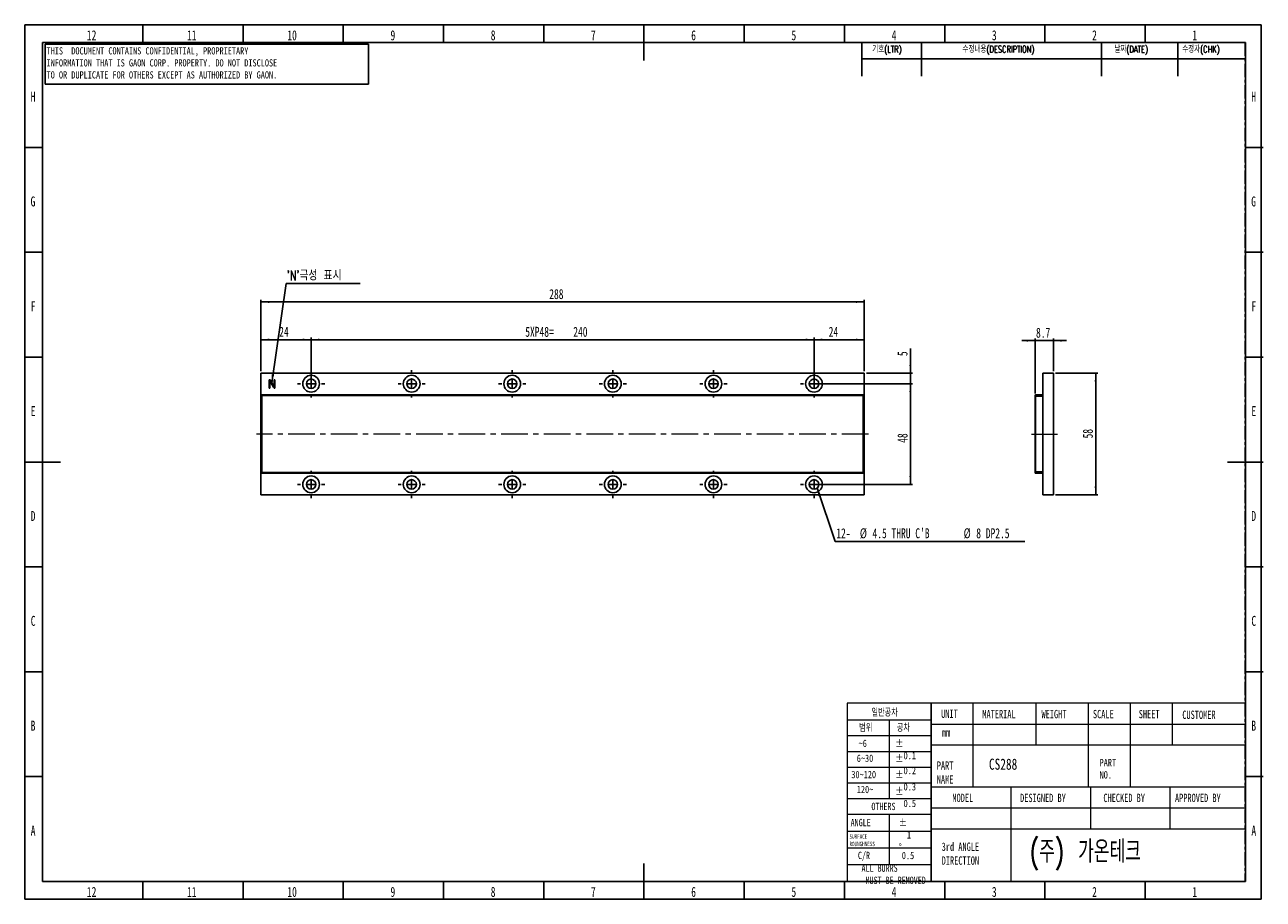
# Model space of a CAD drawing. Header units: millimetres. Extents: x 1 to 593, y 1 to 419.
import ezdxf

# ---------------------------------------------------------------- set-up
doc = ezdxf.new("R2010")
doc.units = ezdxf.units.MM
doc.linetypes.add('CENTER', pattern=[10.16, 6.35, -1.27, 1.27, -1.27])
doc.linetypes.add('CENTERX2', pattern=[20.32, 12.7, -2.54, 2.54, -2.54])
for name, color, linetype in [('CENTER_LINE', 1, 'CENTER'), ('DIM', 7, 'Continuous'), ('FORMAT', 7, 'Continuous')]:
    doc.layers.add(name, color=color, linetype=linetype)
doc.styles.add('SLDTEXTSTYLE0', font='TXT', dxfattribs={"width": 0.7})
doc.styles.add('SLDTEXTSTYLE1', font='TXT', dxfattribs={"width": 0.75})
doc.styles.add('SLDTEXTSTYLE2', font='TXT', dxfattribs={"width": 0.7, "bigfont": 'bigfont'})
doc.styles.add('SLDTEXTSTYLE3', font='TXT', dxfattribs={"width": 0.694444})
doc.dimstyles.new('SLDDIMSTYLE0', dxfattribs={"dimtxt": 5.45083, "dimasz": 4, "dimexe": 0, "dimexo": 0.0625, "dimgap": 1.362708, "dimtad": 1, "dimrnd": 1e-09, "dimzin": 12, "dimdsep": 46, "dimtxsty": 'SLDTEXTSTYLE0', "dimsah": 1, "dimcen": 0.09, "dimadec": 0, "dimazin": 3, "dimtfac": 1, "dimtofl": 0, "dimtmove": 0, "dimatfit": 3, "dimfxl": 0, "dimfrac": 2, "dimtolj": 1, "dimtzin": 12, "dimarcsym": 0})
doc.dimstyles.new('SLDDIMSTYLE1', dxfattribs={"dimtxt": 5.45083, "dimasz": 4, "dimexe": 0, "dimexo": 0.0625, "dimgap": 1.362708, "dimtad": 1, "dimrnd": 1e-09, "dimzin": 12, "dimdsep": 46, "dimtxsty": 'SLDTEXTSTYLE0', "dimsah": 1, "dimcen": 0.09, "dimadec": 0, "dimazin": 3, "dimtfac": 1, "dimtmove": 0, "dimatfit": 0, "dimfxl": 0, "dimfrac": 2, "dimtolj": 1, "dimtzin": 12, "dimarcsym": 0})
doc.dimstyles.new('SLDDIMSTYLE2', dxfattribs={"dimtxt": 0.18, "dimasz": 4, "dimexe": 0, "dimexo": 0.0625, "dimgap": 0, "dimtad": 0, "dimtih": 1, "dimtoh": 1, "dimdec": 0, "dimrnd": 1e-09, "dimzin": 0, "dimdsep": 46, "dimtxsty": 'Standard', "dimsah": 1, "dimcen": 0.09, "dimadec": 0, "dimazin": 0, "dimtfac": 4, "dimtdec": 0, "dimtofl": 0, "dimtmove": 0, "dimatfit": 3, "dimfxl": 0, "dimfrac": 2, "dimtolj": 1, "dimtzin": 0, "dimarcsym": 0})

# ---------------------------------------------------------------- blocks, each defined once
blk = doc.blocks.new('_D')
at = {"layer": 'DIM'}
for p, q in [((114.13, 253.33), (114.13, 269.33)), ((114.13, 268.33), (138.13, 268.33)), ((138.13, 248.33), (138.13, 269.33))]:
    blk.add_line(p, q, dxfattribs=at)
for points in [[(114.13, 268.33), (118.13, 267.83), (118.13, 268.83)], [(138.13, 268.33), (134.13, 268.83), (134.13, 267.83)]]:
    blk.add_solid(points, dxfattribs=at)
at = {"layer": 'DIM', "insert": (122.91, 274.47), "char_height": 4.762, "attachment_point": 1, "style": 'SLDTEXTSTYLE0'}
blk.add_mtext('24', dxfattribs=at)
blk = doc.blocks.new('_D_1')
at = {"layer": 'DIM'}
for p, q in [((114.13, 253.33), (114.13, 287.33)), ((114.13, 286.33), (402.13, 286.33)), ((402.13, 253.33), (402.13, 287.33))]:
    blk.add_line(p, q, dxfattribs=at)
for points in [[(114.13, 286.33), (118.13, 285.83), (118.13, 286.83)], [(402.13, 286.33), (398.13, 286.83), (398.13, 285.83)]]:
    blk.add_solid(points, dxfattribs=at)
at = {"layer": 'DIM', "insert": (251.78, 292.47), "char_height": 4.762, "attachment_point": 1, "style": 'SLDTEXTSTYLE0'}
blk.add_mtext('288', dxfattribs=at)
blk = doc.blocks.new('_D_2')
at = {"layer": 'DIM'}
for p, q in [((138.13, 248.33), (138.13, 269.33)), ((138.13, 268.33), (378.13, 268.33)), ((378.13, 248.33), (378.13, 269.33))]:
    blk.add_line(p, q, dxfattribs=at)
for points in [[(138.13, 268.33), (142.13, 267.83), (142.13, 268.83)], [(378.13, 268.33), (374.13, 268.83), (374.13, 267.83)]]:
    blk.add_solid(points, dxfattribs=at)
at = {"layer": 'DIM', "char_height": 4.762, "attachment_point": 1, "style": 'SLDTEXTSTYLE0'}
for s, insert in [('5XP48=', (240.33, 274.47)), ('240', (263.24, 274.47))]:
    blk.add_mtext(s, dxfattribs=dict(at, insert=insert))
blk = doc.blocks.new('_D_3')
at = {"layer": 'DIM'}
for p, q in [((378.13, 248.33), (378.13, 269.33)), ((378.13, 268.33), (402.13, 268.33)), ((402.13, 253.33), (402.13, 269.33))]:
    blk.add_line(p, q, dxfattribs=at)
for points in [[(378.13, 268.33), (382.13, 267.83), (382.13, 268.83)], [(402.13, 268.33), (398.13, 268.83), (398.13, 267.83)]]:
    blk.add_solid(points, dxfattribs=at)
at = {"layer": 'DIM', "insert": (385.12, 274.47), "char_height": 4.762, "attachment_point": 1, "style": 'SLDTEXTSTYLE0'}
blk.add_mtext('24', dxfattribs=at)
blk = doc.blocks.new('_D_4')
at = {"layer": 'DIM'}
for p, q in [((379.13, 247.33), (425.13, 247.33)), ((424.13, 247.33), (424.13, 199.33)), ((379.13, 199.33), (425.13, 199.33))]:
    blk.add_line(p, q, dxfattribs=at)
for points in [[(424.13, 247.33), (423.63, 243.33), (424.63, 243.33)], [(424.13, 199.33), (424.63, 203.33), (423.63, 203.33)]]:
    blk.add_solid(points, dxfattribs=at)
at = {"layer": 'DIM', "insert": (417.99, 219.14), "char_height": 4.762, "attachment_point": 1, "rotation": 90, "style": 'SLDTEXTSTYLE0'}
blk.add_mtext('48', dxfattribs=at)
blk = doc.blocks.new('_D_5')
at = {"layer": 'DIM'}
for p, q in [((424.13, 252.33), (424.13, 264.15)), ((403.13, 252.33), (425.13, 252.33)), ((424.13, 247.33), (424.13, 252.33)), ((379.13, 247.33), (425.13, 247.33)), ((424.13, 247.33), (424.13, 240.98))]:
    blk.add_line(p, q, dxfattribs=at)
for points in [[(424.13, 252.33), (424.63, 256.33), (423.63, 256.33)], [(424.13, 247.33), (423.63, 243.33), (424.63, 243.33)]]:
    blk.add_solid(points, dxfattribs=at)
at = {"layer": 'DIM', "insert": (417.99, 260.51), "char_height": 4.76, "attachment_point": 1, "rotation": 90, "style": 'SLDTEXTSTYLE0'}
blk.add_mtext('5', dxfattribs=at)
blk = doc.blocks.new('SW_NOTE_0')
at = {"layer": 'DIM', "color": 0}
blk.add_line((90.47, 0), (0, 0), dxfattribs=at)
at = {"layer": 'DIM', "color": 0, "attachment_point": 1, "style": 'SLDTEXTSTYLE0'}
for s, insert, char_height in [('12-', (0.49, 6.25), 4.762), ('%%c', (11.74, 6.25), 4.762), ("4.5 THRU C'B", (17.77, 6.25), 4.7625), ('%%c', (61.26, 6.25), 4.762), ('8 DP2.5', (67.29, 6.25), 4.762)]:
    blk.add_mtext(s, dxfattribs=dict(at, insert=insert, char_height=char_height))
blk = doc.blocks.new('SW_NOTE_0_1')
at = {"layer": 'DIM', "color": 0}
blk.add_line((35.43, 0), (0, 0), dxfattribs=at)
at = {"layer": 'DIM', "color": 0, "insert": (0.39, 6.18), "char_height": 4.762, "attachment_point": 1, "style": 'SLDTEXTSTYLE2'}
blk.add_mtext("'N'극성 표시", dxfattribs=at)
blk = doc.blocks.new('SW_CENTERMARKSYMBOL_0')
at = {"layer": 'DIM', "color": 0}
for p, q in [((-48, 5), (-48, 6.5)), ((0, 5), (0, 6.5)), ((48, 5), (48, 6.5)), ((96, 5), (96, 6.5)), ((144, 5), (144, 6.5)), ((192, 5), (192, 6.5)), ((-53, 0), (-54.5, 0)), ((-48, 0), (-50.5, 0)), ((-48, 0), (-48, 2.5)), ((-48, 0), (-48, -2.5)), ((-48, 0), (-45.5, 0)), ((-43, 0), (-41.5, 0)), ((-5, 0), (-6.5, 0)), ((0, 0), (-2.5, 0)), ((0, 0), (0, 2.5)), ((0, 0), (0, -2.5)), ((0, 0), (2.5, 0)), ((5, 0), (6.5, 0)), ((43, 0), (41.5, 0)), ((48, 0), (45.5, 0)), ((48, 0), (48, 2.5)), ((48, 0), (48, -2.5)), ((48, 0), (50.5, 0)), ((53, 0), (54.5, 0)), ((91, 0), (89.5, 0)), ((96, 0), (93.5, 0)), ((96, 0), (96, 2.5)), ((96, 0), (96, -2.5)), ((96, 0), (98.5, 0)), ((101, 0), (102.5, 0)), ((139, 0), (137.5, 0)), ((144, 0), (141.5, 0)), ((144, 0), (144, 2.5)), ((144, 0), (144, -2.5)), ((144, 0), (146.5, 0)), ((149, 0), (150.5, 0)), ((187, 0), (185.5, 0)), ((192, 0), (189.5, 0)), ((192, 0), (192, 2.5)), ((192, 0), (192, -2.5)), ((192, 0), (194.5, 0)), ((197, 0), (198.5, 0)), ((-48, -5), (-48, -6.5)), ((0, -5), (0, -6.5)), ((48, -5), (48, -6.5)), ((96, -5), (96, -6.5)), ((144, -5), (144, -6.5)), ((192, -5), (192, -6.5))]:
    blk.add_line(p, q, dxfattribs=at)
blk = doc.blocks.new('SW_CENTERMARKSYMBOL_1')
at = {"layer": 'DIM', "color": 0}
for p, q in [((-48, 5), (-48, 6.5)), ((0, 5), (0, 6.5)), ((48, 5), (48, 6.5)), ((96, 5), (96, 6.5)), ((144, 5), (144, 6.5)), ((192, 5), (192, 6.5)), ((-53, 0), (-54.5, 0)), ((-48, 0), (-50.5, 0)), ((-48, 0), (-48, 2.5)), ((-48, 0), (-48, -2.5)), ((-48, 0), (-45.5, 0)), ((-43, 0), (-41.5, 0)), ((-5, 0), (-6.5, 0)), ((0, 0), (-2.5, 0)), ((0, 0), (0, 2.5)), ((0, 0), (0, -2.5)), ((0, 0), (2.5, 0)), ((5, 0), (6.5, 0)), ((43, 0), (41.5, 0)), ((48, 0), (45.5, 0)), ((48, 0), (48, 2.5)), ((48, 0), (48, -2.5)), ((48, 0), (50.5, 0)), ((53, 0), (54.5, 0)), ((91, 0), (89.5, 0)), ((96, 0), (93.5, 0)), ((96, 0), (96, 2.5)), ((96, 0), (96, -2.5)), ((96, 0), (98.5, 0)), ((101, 0), (102.5, 0)), ((139, 0), (137.5, 0)), ((144, 0), (141.5, 0)), ((144, 0), (144, 2.5)), ((144, 0), (144, -2.5)), ((144, 0), (146.5, 0)), ((149, 0), (150.5, 0)), ((187, 0), (185.5, 0)), ((192, 0), (189.5, 0)), ((192, 0), (192, 2.5)), ((192, 0), (192, -2.5)), ((192, 0), (194.5, 0)), ((197, 0), (198.5, 0)), ((-48, -5), (-48, -6.5)), ((0, -5), (0, -6.5)), ((48, -5), (48, -6.5)), ((96, -5), (96, -6.5)), ((144, -5), (144, -6.5)), ((192, -5), (192, -6.5))]:
    blk.add_line(p, q, dxfattribs=at)
blk = doc.blocks.new('_D_6')
at = {"layer": 'DIM'}
for p, q in [((483.64, 267.89), (477.29, 267.89)), ((483.64, 242.73), (483.64, 268.89)), ((492.34, 267.89), (483.64, 267.89)), ((492.34, 253.33), (492.34, 268.89)), ((492.34, 267.89), (498.69, 267.89))]:
    blk.add_line(p, q, dxfattribs=at)
for points in [[(483.64, 267.89), (479.64, 268.39), (479.64, 267.39)], [(492.34, 267.89), (496.34, 267.39), (496.34, 268.39)]]:
    blk.add_solid(points, dxfattribs=at)
at = {"layer": 'DIM', "insert": (484.07, 274.03), "char_height": 4.762, "attachment_point": 1, "style": 'SLDTEXTSTYLE0'}
blk.add_mtext('8.7', dxfattribs=at)
blk = doc.blocks.new('_D_7')
at = {"layer": 'DIM'}
for p, q in [((493.34, 252.33), (513.55, 252.33)), ((512.55, 194.33), (512.55, 252.33)), ((493.34, 194.33), (513.55, 194.33))]:
    blk.add_line(p, q, dxfattribs=at)
for points in [[(512.55, 252.33), (512.05, 248.33), (513.05, 248.33)], [(512.55, 194.33), (513.05, 198.33), (512.05, 198.33)]]:
    blk.add_solid(points, dxfattribs=at)
at = {"layer": 'DIM', "insert": (506.41, 221.23), "char_height": 4.762, "attachment_point": 1, "rotation": 90, "style": 'SLDTEXTSTYLE0'}
blk.add_mtext('58', dxfattribs=at)

msp = doc.modelspace()

# ---------------------------------------------------------------- linework, layer by layer
at = {"color": 7, "linetype": 'Continuous', "lineweight": 25}
for p, q in [((57.833, 410), (57.833, 418.5)), ((105.667, 410), (105.667, 418.5)), ((153.5, 410), (153.5, 418.5)), ((201.333, 410), (201.333, 418.5)), ((249.167, 410), (249.167, 418.5)), ((297, 418.501), (297, 401.499)), ((344.833, 410), (344.833, 418.5)), ((392.667, 410), (392.667, 418.5)), ((440.5, 410), (440.5, 418.5)), ((488.333, 410), (488.333, 418.5)), ((536.167, 410), (536.167, 418.5)), ((10, 10), (10, 410)), ((10, 410), (584, 410)), ((584, 410), (584, 10)), ((10, 360), (1.5, 360)), ((584, 360), (592.5, 360)), ((10, 310), (1.5, 310)), ((584, 310), (592.5, 310)), ((10, 260), (1.5, 260)), ((584, 260), (592.5, 260)), ((114.127, 252.332), (114.127, 194.332)), ((402.127, 252.332), (114.127, 252.332)), ((118.121, 249.025), (118.121, 245.42)), ((118.467, 245.405), (118.467, 248.639)), ((118.467, 248.639), (120.195, 245.727)), ((118.714, 248.863), (118.531, 249.123)), ((120.492, 245.822), (118.714, 248.863)), ((120.492, 249.092), (120.492, 245.822)), ((120.837, 245.447), (120.837, 249.092)), ((402.127, 194.332), (402.127, 252.332)), ((487.344, 252.332), (492.344, 252.332)), ((487.344, 194.332), (487.344, 252.332)), ((492.344, 194.332), (492.344, 252.332)), ((120.195, 245.727), (120.49, 245.301)), ((401.627, 242.032), (114.627, 242.032)), ((114.627, 242.032), (114.627, 241.732)), ((401.627, 241.732), (114.627, 241.732)), ((114.627, 241.732), (114.627, 204.932)), ((401.627, 242.032), (401.627, 241.732)), ((401.627, 241.732), (401.627, 204.932)), ((483.844, 241.732), (483.644, 241.732)), ((483.644, 241.732), (483.644, 204.932)), ((483.844, 241.732), (483.844, 204.932)), ((483.844, 241.332), (487.344, 241.332)), ((483.944, 242.032), (483.944, 241.832)), ((487.044, 242.032), (483.944, 242.032)), ((487.044, 241.832), (483.944, 241.832)), ((487.044, 241.832), (487.044, 242.032)), ((1.499, 210), (18.501, 210)), ((592.501, 210), (575.499, 210)), ((401.627, 204.932), (114.627, 204.932)), ((114.627, 204.932), (114.627, 204.632)), ((401.627, 204.632), (114.627, 204.632)), ((401.627, 204.932), (401.627, 204.632)), ((483.644, 204.932), (483.844, 204.932)), ((483.844, 205.332), (487.344, 205.332)), ((483.944, 204.832), (483.944, 204.632)), ((483.944, 204.832), (487.044, 204.832)), ((483.944, 204.632), (487.044, 204.632)), ((487.044, 204.632), (487.044, 204.832)), ((114.127, 194.332), (402.127, 194.332)), ((487.344, 194.332), (492.344, 194.332)), ((10, 160), (1.5, 160)), ((584, 160), (592.5, 160)), ((10, 110), (1.5, 110)), ((584, 110), (592.5, 110)), ((10, 60), (1.5, 60)), ((584, 60), (592.5, 60)), ((297, 1.499), (297, 18.501)), ((584, 10), (10, 10)), ((57.833, 10), (57.833, 1.5)), ((105.667, 10), (105.667, 1.5)), ((153.5, 10), (153.5, 1.5)), ((201.333, 10), (201.333, 1.5)), ((249.167, 10), (249.167, 1.5)), ((344.833, 10), (344.833, 1.5)), ((392.667, 10), (392.667, 1.5)), ((440.5, 10), (440.5, 1.5)), ((488.333, 10), (488.333, 1.5)), ((536.167, 10), (536.167, 1.5))]:
    msp.add_line(p, q, dxfattribs=at)
at = {"color": 7, "linetype": 'Continuous', "lineweight": 18}
for p, q in [((434, 95), (394, 95)), ((394, 95), (394, 10)), ((583.884, 95), (434, 95)), ((434, 95), (434, 10)), ((434, 10), (434, 95)), ((454, 95), (454, 75)), ((484, 95), (484, 75)), ((509, 95), (509, 75)), ((529, 95), (529, 75)), ((549, 95), (549, 75)), ((583.884, 95), (583.884, 10)), ((394, 87), (434, 87)), ((414, 87), (414, 49.5)), ((434, 85), (583.972, 85)), ((394, 79.5), (434, 79.5)), ((394, 72), (434, 72)), ((583.972, 75), (434, 75)), ((454, 75), (454, 55)), ((509, 75), (509, 55)), ((529, 75), (529, 55)), ((394, 64.5), (434, 64.5)), ((394, 57), (434, 57)), ((584, 55), (434, 55)), ((472, 55), (472, 45)), ((510, 55), (510, 45)), ((548, 55), (548, 45)), ((394, 49.5), (434, 49.5)), ((394, 42), (434, 42)), ((414, 42), (414, 18)), ((434, 45), (583.884, 45)), ((472, 45), (472, 10)), ((510, 45), (510, 35)), ((548, 45), (548, 35)), ((394, 34), (434, 34)), ((434, 35), (583.884, 35)), ((394, 26), (434, 26)), ((394, 18), (434, 18)), ((394, 10), (434, 10)), ((583.884, 10), (434, 10))]:
    msp.add_line(p, q, dxfattribs=at)
at = {"color": 7, "linetype": 'Continuous', "lineweight": 25}
for centre, radius in [((138.127, 247.332), 4), ((138.127, 247.332), 2.25), ((186.127, 247.332), 4), ((186.127, 247.332), 2.25), ((234.127, 247.332), 4), ((234.127, 247.332), 2.25), ((282.127, 247.332), 4), ((282.127, 247.332), 2.25), ((330.127, 247.332), 4), ((330.127, 247.332), 2.25), ((378.127, 247.332), 4), ((378.127, 247.332), 2.25), ((138.127, 199.332), 4), ((138.127, 199.332), 2.25), ((186.127, 199.332), 4), ((186.127, 199.332), 2.25), ((234.127, 199.332), 4), ((234.127, 199.332), 2.25), ((282.127, 199.332), 4), ((282.127, 199.332), 2.25), ((330.127, 199.332), 4), ((330.127, 199.332), 2.25), ((378.127, 199.332), 4), ((378.127, 199.332), 2.25)]:
    msp.add_circle(centre, radius, dxfattribs=at)
for centre, radius, start, end in [((483.944, 241.732), 0.3, 90, 180), ((483.944, 241.732), 0.1, 90, 180), ((483.944, 204.932), 0.3, 180, 270), ((483.944, 204.932), 0.1, 180, 270)]:
    msp.add_arc(centre, radius, start, end, dxfattribs=at)
for points, knots in [([(118.282, 249.233), (118.256, 249.226), (118.203, 249.213), (118.13, 249.14), (118.124, 249.069), (118.121, 249.025)], [0, 0, 0, 0, 0.2810917, 0.5607013, 1, 1, 1, 1]), ([(118.531, 249.123), (118.514, 249.145), (118.482, 249.187), (118.395, 249.236), (118.325, 249.234), (118.282, 249.233)], [0, 0, 0, 0, 0.2805767, 0.5611951, 1, 1, 1, 1]), ([(120.541, 249.202), (120.525, 249.184), (120.496, 249.153), (120.493, 249.111), (120.492, 249.092)], [0, 0, 0, 0, 0.5587208, 1, 1, 1, 1]), ([(120.661, 249.233), (120.638, 249.232), (120.595, 249.229), (120.558, 249.21), (120.541, 249.202)], [0, 0, 0, 0, 0.5593419, 1, 1, 1, 1]), ([(120.782, 249.197), (120.761, 249.208), (120.724, 249.23), (120.68, 249.232), (120.661, 249.233)], [0, 0, 0, 0, 0.5579699, 1, 1, 1, 1]), ([(120.837, 249.092), (120.834, 249.116), (120.829, 249.158), (120.797, 249.185), (120.782, 249.197)], [0, 0, 0, 0, 0.5589026, 1, 1, 1, 1]), ([(118.121, 245.42), (118.123, 245.391), (118.127, 245.341), (118.157, 245.302), (118.171, 245.285)], [0, 0, 0, 0, 0.5599978, 1, 1, 1, 1]), ([(118.171, 245.285), (118.191, 245.269), (118.227, 245.242), (118.271, 245.235), (118.291, 245.233)], [0, 0, 0, 0, 0.5590881, 1, 1, 1, 1]), ([(118.291, 245.233), (118.315, 245.234), (118.358, 245.236), (118.395, 245.256), (118.412, 245.264)], [0, 0, 0, 0, 0.5593131, 1, 1, 1, 1]), ([(118.412, 245.264), (118.43, 245.288), (118.463, 245.329), (118.466, 245.382), (118.467, 245.405)], [0, 0, 0, 0, 0.5589088, 1, 1, 1, 1]), ([(120.49, 245.301), (120.504, 245.284), (120.531, 245.25), (120.606, 245.223), (120.662, 245.229), (120.695, 245.233)], [0, 0, 0, 0, 0.27981108, 0.56067799, 1, 1, 1, 1]), ([(120.695, 245.233), (120.72, 245.242), (120.77, 245.259), (120.829, 245.337), (120.834, 245.405), (120.837, 245.447)], [0, 0, 0, 0, 0.2805448, 0.5604064, 1, 1, 1, 1])]:
    msp.add_open_spline(points, degree=3, knots=knots, dxfattribs=at)
at = {"layer": 'CENTER_LINE'}
for p, q in [((13.577, 410), (583.884, 410)), ((583.884, 410), (583.884, 10)), ((13.577, 10), (583.884, 10))]:
    msp.add_line(p, q, dxfattribs=at)
at = {"layer": 'DIM'}
for p, q in [((11.158, 409.296), (165.544, 409.296)), ((11.158, 409.296), (11.158, 390.12)), ((165.544, 409.296), (165.544, 390.12)), ((400.884, 410), (400.884, 393.95)), ((429.384, 410), (429.384, 393.95)), ((515.322, 409.905), (515.322, 393.95)), ((551.78, 410), (551.78, 393.95)), ((400.884, 402.2), (583.884, 402.2)), ((11.158, 390.12), (165.544, 390.12))]:
    msp.add_line(p, q, dxfattribs=at)
at = {"layer": 'DIM', "linetype": 'CENTERX2', "lineweight": 18}
for p, q in [((404.127, 223.332), (112.127, 223.332)), ((481.959, 223.332), (494.344, 223.332))]:
    msp.add_line(p, q, dxfattribs=at)
at = {"layer": 'FORMAT'}
for p, q in [((1.5, 418.5), (591.5, 418.5)), ((1.5, 418.5), (1.5, 1.5)), ((591.5, 418.5), (591.5, 1.5)), ((1.5, 1.5), (591.5, 1.5))]:
    msp.add_line(p, q, dxfattribs=at)

# ---------------------------------------------------------------- block references
at = {"layer": 'DIM'}
for name, p in [('SW_NOTE_0_1', (126.163, 295.194)), ('SW_CENTERMARKSYMBOL_0', (186.127, 247.332)), ('SW_CENTERMARKSYMBOL_1', (186.127, 199.332)), ('SW_NOTE_0', (388.277, 172.154))]:
    msp.add_blockref(name, p, dxfattribs=at)

# ---------------------------------------------------------------- texts
at = {"color": 7, "linetype": 'Continuous', "lineweight": 0}
for s, insert, char_height, attachment_point, style in [('12', (33.4, 415.879), 4.7625, 2, 'SLDTEXTSTYLE0'), ('11', (81.233, 415.879), 4.7625, 2, 'SLDTEXTSTYLE0'), ('10', (129.066, 415.879), 4.7625, 2, 'SLDTEXTSTYLE0'), ('9', (177.158, 415.879), 4.762, 2, 'SLDTEXTSTYLE0'), ('8', (224.991, 415.879), 4.762, 2, 'SLDTEXTSTYLE0'), ('7', (272.825, 415.879), 4.762, 2, 'SLDTEXTSTYLE0'), ('6', (320.658, 415.879), 4.762, 2, 'SLDTEXTSTYLE0'), ('5', (368.491, 415.879), 4.762, 2, 'SLDTEXTSTYLE0'), ('4', (416.325, 415.879), 4.762, 2, 'SLDTEXTSTYLE0'), ('3', (464.158, 415.879), 4.762, 2, 'SLDTEXTSTYLE0'), ('2', (511.991, 415.879), 4.762, 2, 'SLDTEXTSTYLE0'), ('1', (559.825, 415.879), 4.762, 2, 'SLDTEXTSTYLE0'), ('H', (5.44, 386.629), 4.762, 2, 'SLDTEXTSTYLE0'), ('H', (587.94, 386.629), 4.762, 2, 'SLDTEXTSTYLE0'), ('G', (5.391, 336.629), 4.762, 2, 'SLDTEXTSTYLE0'), ('G', (587.891, 336.629), 4.762, 2, 'SLDTEXTSTYLE0'), ('F', (5.495, 286.629), 4.762, 2, 'SLDTEXTSTYLE0'), ('F', (587.995, 286.629), 4.762, 2, 'SLDTEXTSTYLE0'), ('E', (5.477, 236.629), 4.762, 2, 'SLDTEXTSTYLE0'), ('E', (587.977, 236.629), 4.762, 2, 'SLDTEXTSTYLE0'), ('D', (5.466, 186.629), 4.762, 2, 'SLDTEXTSTYLE0'), ('D', (587.966, 186.629), 4.762, 2, 'SLDTEXTSTYLE0'), ('C', (5.479, 136.629), 4.762, 2, 'SLDTEXTSTYLE0'), ('C', (587.979, 136.629), 4.762, 2, 'SLDTEXTSTYLE0'), ('일반공차', (405.526, 92.147), 3.5, 1, 'SLDTEXTSTYLE2'), ('UNIT', (438.791, 91.959), 3.9687, 1, 'SLDTEXTSTYLE0'), ('MATERIAL', (458.46, 91.77), 3.9687, 1, 'SLDTEXTSTYLE0'), ('WEIGHT', (486.7, 91.77), 3.9687, 1, 'SLDTEXTSTYLE0'), ('SCALE', (511.232, 91.77), 3.9687, 1, 'SLDTEXTSTYLE0'), ('SHEET', (533.106, 91.77), 3.9687, 1, 'SLDTEXTSTYLE0'), ('CUSTOMER', (553.885, 91.445), 3.9687, 1, 'SLDTEXTSTYLE0'), ('B', (5.463, 86.629), 4.762, 2, 'SLDTEXTSTYLE0'), ('범위', (399.674, 84.895), 3.5, 1, 'SLDTEXTSTYLE2'), ('공차', (417.635, 84.895), 3.5, 1, 'SLDTEXTSTYLE2'), ('B', (587.963, 86.629), 4.762, 2, 'SLDTEXTSTYLE0'), ('~6', (399.413, 77.596), 3.5, 1, 'SLDTEXTSTYLE1'), ('%%p^J  0.1', (416.897, 77.596), 3.5, 1, 'SLDTEXTSTYLE3'), ('mm', (439.192, 83.016), 3.9687, 1, 'SLDTEXTSTYLE0'), ('6~30', (398.542, 70.458), 3.5, 1, 'SLDTEXTSTYLE1'), ('%%p^J  0.2', (416.897, 70.458), 3.5, 1, 'SLDTEXTSTYLE3'), ('PART^JNAME', (436.721, 67.208), 3.9687, 1, 'SLDTEXTSTYLE0'), ('CS288', (461.621, 68.543), 5.2917, 1, 'SLDTEXTSTYLE1'), ('PART^JNO.', (514.421, 68.37), 3.5, 1, 'SLDTEXTSTYLE1'), ('30~120', (395.956, 62.706), 3.5, 1, 'SLDTEXTSTYLE1'), ('%%p^J  0.3', (416.897, 62.706), 3.5, 1, 'SLDTEXTSTYLE3'), ('120~', (398.542, 55.608), 3.5, 1, 'SLDTEXTSTYLE1'), ('%%p^J  0.5', (416.897, 54.789), 3.5, 1, 'SLDTEXTSTYLE3'), ('OTHERS', (405.526, 47.497), 3.5, 1, 'SLDTEXTSTYLE0'), ('MODEL', (444.168, 51.802), 3.9687, 1, 'SLDTEXTSTYLE0'), ('DESIGNED BY', (476.478, 51.802), 3.96875, 1, 'SLDTEXTSTYLE0'), ('CHECKED BY', (516.218, 51.802), 3.9687, 1, 'SLDTEXTSTYLE0'), ('APPROVED BY', (550.382, 51.802), 3.96875, 1, 'SLDTEXTSTYLE0'), ('A', (5.485, 36.629), 4.762, 2, 'SLDTEXTSTYLE0'), ('ANGLE', (395.605, 39.807), 3.5, 1, 'SLDTEXTSTYLE0'), ('%%p^J  1^J%%d', (418.553, 39.781), 3.5, 1, 'SLDTEXTSTYLE1'), ('A', (587.985, 36.629), 4.762, 2, 'SLDTEXTSTYLE0'), ('SURFACE^JROUNGHNESS', (395.072, 32.455), 2.11667, 1, 'SLDTEXTSTYLE0'), ('(주) 가온테크', (481.188, 29.519), 10.5833, 1, 'SLDTEXTSTYLE2'), ('C/R', (399.086, 24.136), 3.5, 1, 'SLDTEXTSTYLE0'), ('0.5', (420.035, 24.111), 3.5, 1, 'SLDTEXTSTYLE1'), ('3rd ANGLE^JDIRECTION', (439.047, 28.534), 3.96875, 1, 'SLDTEXTSTYLE0'), ('ALL BURRS^J MUST BE REMOVED', (400.802, 18.082), 3.5, 1, 'SLDTEXTSTYLE0'), ('12', (33.4, 7.379), 4.7625, 2, 'SLDTEXTSTYLE0'), ('11', (81.233, 7.379), 4.7625, 2, 'SLDTEXTSTYLE0'), ('10', (129.066, 7.379), 4.7625, 2, 'SLDTEXTSTYLE0'), ('9', (177.158, 7.379), 4.762, 2, 'SLDTEXTSTYLE0'), ('8', (224.991, 7.379), 4.762, 2, 'SLDTEXTSTYLE0'), ('7', (272.825, 7.379), 4.762, 2, 'SLDTEXTSTYLE0'), ('6', (320.658, 7.379), 4.762, 2, 'SLDTEXTSTYLE0'), ('5', (368.491, 7.379), 4.762, 2, 'SLDTEXTSTYLE0'), ('4', (416.325, 7.379), 4.762, 2, 'SLDTEXTSTYLE0'), ('3', (464.158, 7.379), 4.762, 2, 'SLDTEXTSTYLE0'), ('2', (511.991, 7.379), 4.762, 2, 'SLDTEXTSTYLE0'), ('1', (559.825, 7.379), 4.762, 2, 'SLDTEXTSTYLE0')]:
    msp.add_mtext(s, dxfattribs=dict(at, insert=insert, char_height=char_height, attachment_point=attachment_point, style=style))
at = {"layer": 'DIM', "attachment_point": 1}
for s, insert, char_height, style in [('THIS  DOCUMENT CONTAINS CONFIDENTIAL, PROPRIETARY ^JINFORMATION THAT IS GAON CORP. PROPERTY. DO NOT DISCLOSE ^JTO OR DUPLICATE FOR OTHERS EXCEPT AS AUTHORIZED BY GAON.', (11.906, 407.791), 3.439583, 'SLDTEXTSTYLE0'), ('기호(LTR)', (405.92, 408.389), 3.175, 'SLDTEXTSTYLE2'), ('수정내용(DESCRIPTION)', (448.986, 408.389), 3.175, 'SLDTEXTSTYLE2'), ('날짜(DATE)', (521.483, 408.389), 3.175, 'SLDTEXTSTYLE2'), ('수정자(CHK)', (553.826, 408.389), 3.175, 'SLDTEXTSTYLE2')]:
    msp.add_mtext(s, dxfattribs=dict(at, insert=insert, char_height=char_height, style=style))

# ---------------------------------------------------------------- dimensions: what is measured, and where the dimension line sits
at = {"layer": 'DIM'}
for base, p1, p2, dimstyle, picture, middle in [((402.127, 286.332), (114.127, 252.332), (402.127, 252.332), 'SLDDIMSTYLE0', '_D_1', (257.247, 286.332)), ((138.127, 268.332), (114.127, 252.332), (138.127, 247.332), 'SLDDIMSTYLE0', '_D', (126.552, 268.332)), ((402.127, 268.332), (378.127, 247.332), (402.127, 252.332), 'SLDDIMSTYLE0', '_D_3', (388.764, 268.332)), ((483.644, 267.887), (492.344, 252.332), (483.644, 241.732), 'SLDDIMSTYLE1', '_D_6', (488.767, 267.887))]:
    dim = msp.add_linear_dim(base=base, p1=p1, p2=p2, dimstyle=dimstyle, dxfattribs=at)
    dim.commit()
    dim.dimension.update_dxf_attribs({"geometry": picture, "text_midpoint": middle, "dimtype": 160})
dim = msp.add_linear_dim(base=(378.127, 268.332), p1=(138.127, 247.332), p2=(378.127, 247.332), text='5XP48=<>', dimstyle='SLDDIMSTYLE0', dxfattribs=at)
dim.commit()
dim.dimension.update_dxf_attribs({"geometry": '_D_2', "text_midpoint": (257.247, 268.332), "dimtype": 160})
for base, p1, p2, dimstyle, picture, middle in [((424.127, 252.332), (378.127, 247.332), (402.127, 252.332), 'SLDDIMSTYLE1', '_D_5', (424.127, 262.332)), ((512.548, 252.332), (492.344, 194.332), (492.344, 252.332), 'SLDDIMSTYLE0', '_D_7', (512.548, 224.876)), ((424.127, 199.332), (378.127, 247.332), (378.127, 199.332), 'SLDDIMSTYLE0', '_D_4', (424.127, 222.778))]:
    dim = msp.add_linear_dim(base=base, p1=p1, p2=p2, angle=90, dimstyle=dimstyle, dxfattribs=at)
    dim.commit()
    dim.dimension.update_dxf_attribs({"geometry": picture, "text_midpoint": middle, "dimtype": 160})

# ---------------------------------------------------------------- leaders
for points in [[(119.324, 247.819), (126.163, 295.194)], [(379.624, 197.651), (388.277, 172.154)]]:
    msp.add_leader(points, dimstyle='SLDDIMSTYLE2', dxfattribs=at)

doc.saveas('drawing.dxf')
